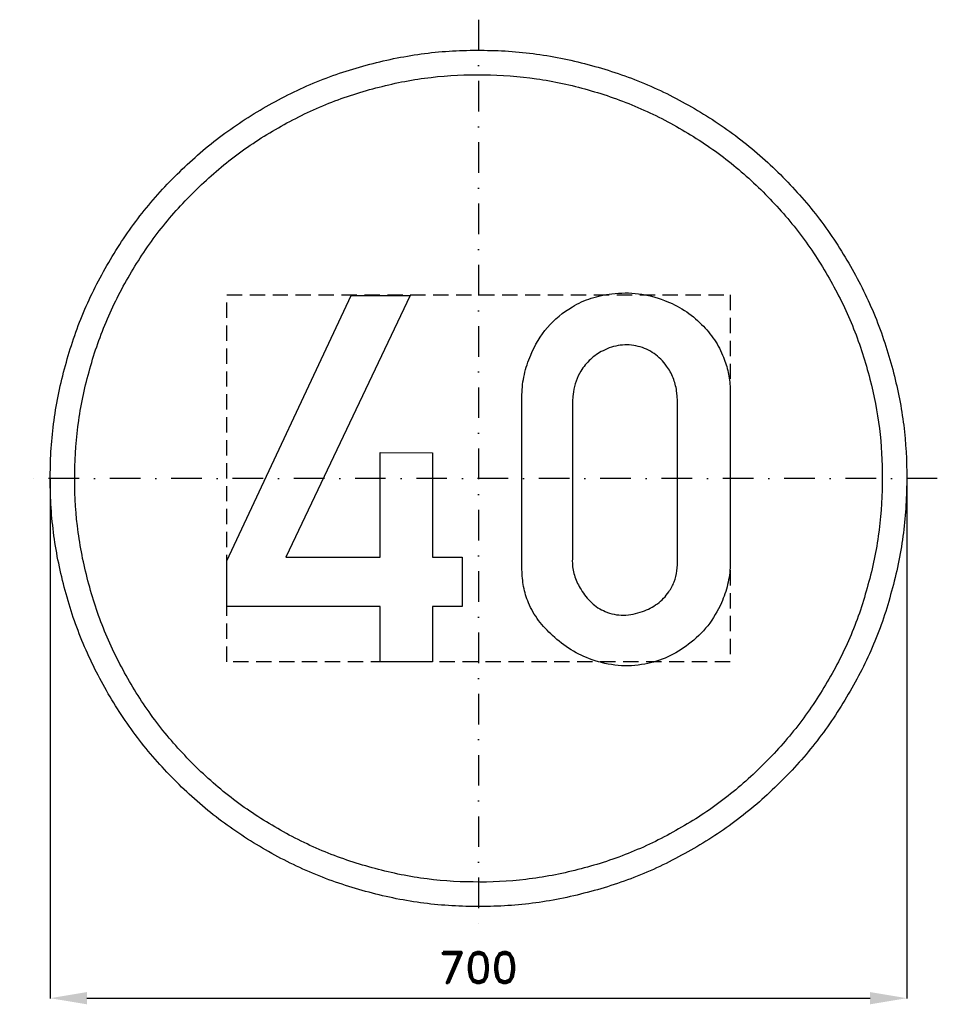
# Model space of a CAD drawing. Header units: millimetres. Extents: x -375 to 375, y -430 to 375.
import ezdxf

# ---------------------------------------------------------------- set-up
doc = ezdxf.new("R2010")
doc.units = ezdxf.units.MM
doc.header["$LTSCALE"] = 5
doc.linetypes.add('ČERCHOVANÁX2', pattern=[2, 1, -0.5, 0, -0.5])
doc.linetypes.add('ČÁRKOVANÁX2', pattern=[1.5, 1, -0.5])
doc.layers.add('Kóty', color=2, linetype='Continuous')
doc.layers.add('Značka', color=7, linetype='Continuous')
doc.styles.get("Standard").update_dxf_attribs({"font": 'romand.shx', "height": 25})
doc.dimstyles.get("Standard").update_dxf_attribs({"dimtxt": 25, "dimasz": 30, "dimexe": 0.18, "dimexo": 0.0625, "dimgap": 12.5, "dimtad": 1, "dimdec": 0, "dimzin": 0, "dimdsep": 46, "dimtxsty": 'Standard', "dimcen": 0.09, "dimadec": 0, "dimazin": 0, "dimtfac": 1, "dimtdec": 0, "dimtofl": 0, "dimtmove": 0, "dimatfit": 3, "dimfxl": 1, "dimtolj": 1, "dimtzin": 0, "dimarcsym": 0})

# ---------------------------------------------------------------- blocks, each defined once
blk = doc.blocks.new('*D1')
at = {"layer": 'Defpoints', "color": 0, "transparency": 16777216}
for p in [(-350.03, 0), (350, -1.15), (350, -424.97)]:
    blk.add_point(p, dxfattribs=at)
at = {"layer": 'Kóty', "color": 0, "lineweight": -2, "transparency": 16777216}
for p, q in [((-350.03, -0.06), (-350.03, -425.15)), ((350, -1.21), (350, -425.15)), ((-320.03, -424.97), (320, -424.97))]:
    blk.add_line(p, q, dxfattribs=at)
at = {"layer": 'Kóty', "color": 0, "transparency": 16777216}
for points in [[(-320.03, -419.97), (-320.03, -429.97), (-350.03, -424.97)], [(320, -419.97), (320, -429.97), (350, -424.97)]]:
    blk.add_solid(points, dxfattribs=at)
at = {"layer": 'Kóty', "color": 0, "transparency": 16777216, "insert": (-0.02, -399.97), "char_height": 25, "attachment_point": 5}
blk.add_mtext('\\A1;700', dxfattribs=at)

msp = doc.modelspace()

# ---------------------------------------------------------------- linework, layer by layer
at = {"layer": 'Značka', "color": 6, "linetype": 'ČERCHOVANÁX2', "lineweight": 25, "ltscale": 5}
for p, q in [((0, 375), (0, -375)), ((375, 0), (-375, 0))]:
    msp.add_line(p, q, dxfattribs=at)
at = {"layer": 'Značka', "color": 5}
for points in [[(350, 0), (349.99, -2.291), (349.97, -4.581, -0.0321663), (346.49, -50.208, -0.0357215), (336.86, -95.004, -0.0366629), (321.83, -138.262, -0.0347537), (300.79, -178.953, -0.0340378), (274.96, -216.774, -0.0344521), (244.23, -250.7057, -0.03456), (209.51, -280.5629, -0.0344272), (171.02, -305.3736, -0.0343885), (129.75, -325.2231, -0.0344186), (86.15, -339.2308, -0.034423), (41.16, -347.7241, -0.0344168), (-4.58, -349.97, -0.0344158), (-50.24, -346.5273, -0.0344163), (-95, -336.8593, -0.0344176), (-138.22, -321.7156, -0.034417), (-178.95, -300.7922, -0.0344169), (-216.78, -274.9795, -0.0344155), (-250.706, -244.227, -0.0344176), (-280.56, -209.504, -0.034417), (-305.374, -171.017, -0.0344152), (-325.224, -129.751, -0.0344154), (-339.231, -86.154, -0.0344167), (-347.724, -41.156, -0.0344172), (-349.97, 4.581, -0.0344173), (-346.527, 50.244, -0.0344183), (-336.859, 95.004, -0.0344154), (-321.716, 138.22, -0.0344157), (-300.792, 178.953, -0.0344166), (-274.979, 216.776, -0.0344159), (-244.227, 250.706, -0.0344181), (-209.5, 280.56, -0.0344174), (-171.02, 305.374, -0.0344136), (-129.75, 325.224, -0.0344152), (-86.15, 339.231, -0.0344157), (-41.16, 347.724, -0.034416), (4.58, 349.97, -0.0344175), (50.24, 346.527, -0.0344181), (95, 336.859, -0.034416), (138.22, 321.715, -0.0344165), (178.95, 300.792, -0.0344151), (216.77, 274.98, -0.0344044), (250.71, 244.227, -0.0344137), (280.57, 209.501, -0.0344845), (305.37, 171.017, -0.0344151), (325.2, 129.763, -0.0340739), (339.23, 86.154, -0.0327932), (347.51, 43.384, -0.0342652), (350, 0)], [(330, 0), (329.99, -2.16), (329.97, -4.32, -0.0321704), (326.69, -47.339, -0.0357246), (317.61, -89.575, -0.0366679), (303.44, -130.361, -0.0347561), (283.6, -168.727, -0.0340394), (259.25, -204.387, -0.0344529), (230.27, -236.38, -0.0345589), (197.54, -264.5307, -0.0344254), (161.24, -287.9237, -0.0343884), (122.33, -306.6389, -0.0344174), (81.23, -319.8462, -0.0344235), (38.8, -327.8541, -0.0344169), (-4.32, -329.9717, -0.0344158), (-47.37, -326.7258, -0.0344166), (-89.58, -317.6102, -0.0344167), (-130.32, -303.3319, -0.0344173), (-168.73, -283.6041, -0.034418), (-204.39, -259.2663, -0.0344168), (-236.38, -230.271, -0.0344172), (-264.528, -197.532, -0.0344153), (-287.924, -161.245, -0.0344161), (-306.639, -122.337, -0.0344172), (-319.846, -81.231, -0.0344163), (-327.854, -38.804, -0.0344151), (-329.972, 4.32, -0.0344158), (-326.726, 47.373, -0.0344158), (-317.61, 89.575, -0.0344181), (-303.332, 130.322, -0.0344155), (-283.604, 168.727, -0.0344164), (-259.266, 204.389, -0.0344177), (-230.27, 236.38, -0.0344184), (-197.53, 264.528, -0.0344153), (-161.24, 287.924, -0.0344176), (-122.34, 306.639, -0.0344177), (-81.23, 319.846, -0.034418), (-38.8, 327.854, -0.0344164), (4.32, 329.972, -0.0344175), (47.37, 326.726, -0.0344163), (89.58, 317.61, -0.0344148), (130.32, 303.332, -0.0344174), (168.73, 283.604, -0.0344175), (204.39, 259.267, -0.0344082), (236.38, 230.271, -0.0344144), (264.53, 197.529, -0.0344857), (287.92, 161.245, -0.0344188), (306.62, 122.348, -0.0340729), (319.85, 81.231, -0.0327889), (327.65, 40.905, -0.0342678), (330, 0)], [(35.52, 63.125), (35.49, 65.813), (35.52, 68.5, -0.0490054), (37.48, 84.905, -0.0499934), (42.67, 100.75, -0.0795294), (56.45, 123.387, -0.089089), (76.7, 140.156, -0.0597974), (92.2, 147.33, -0.0520167), (108.95, 150.906, -0.0620177), (130.8, 150.934, -0.064502), (151.92, 145.531, -0.055437), (168.25, 137.362, -0.0554906), (182.39, 125.813, -0.0511032), (192.77, 113.33, -0.0548978), (200.3, 98.969, -0.0452382), (204.13, 86.644, -0.0459646), (205.67, 73.875), (205.75, 69.406), (205.67, 64.938), (205.67, -65.812), (205.7, -68.5), (205.67, -71.187, -0.0517746), (203.65, -86.736, -0.0496882), (198.52, -101.656, -0.0668033), (187.34, -120.433, -0.0659003), (171.64, -135.656, -0.0610994), (154.73, -145.971, -0.0641419), (135.83, -151.781, -0.0696622), (114.07, -152.94, -0.0674504), (92.83, -148.219, -0.056806), (75.69, -140.108, -0.0495881), (60.58, -128.5, -0.048053), (49.15, -116.121, -0.0658718), (40.89, -101.656, -0.0547746), (36.91, -88.503, -0.0423539), (35.52, -74.781), (35.46, -70.29), (35.52, -65.812), (35.52, 63.125)], [(76.7, 63.125), (76.7, -65.812), (76.68, -67.611), (76.7, -69.406, 0.0738544), (78.8, -80.513, 0.0595339), (83.86, -90.906, 0.070728), (92.36, -101.593, 0.0945954), (103.58, -108.812, 0.108405), (118.58, -111.776, 0.0875506), (134.02, -108.812, 0.0781617), (146.21, -102.471, 0.0881662), (155.52, -92.687, 0.0617554), (159.88, -84.514, 0.0612058), (162.14, -75.562), (162.57, -70.698), (162.67, -65.812), (162.67, 63.125), (162.39, 67.368), (161.92, 71.594, 0.0583296), (159.09, 82.149, 0.0647146), (153.73, 91.781, 0.0880844), (143.55, 102.024, 0.0978912), (130.45, 107.906, 0.0998448), (115.86, 108.824, 0.0882741), (101.8, 104.344, 0.0741667), (91.45, 97.315, 0.0756835), (83.7, 87.656, 0.0525712), (79.84, 79.542, 0.0460507), (77.64, 70.844), (77.1, 66.991), (76.7, 63.125)]]:
    msp.add_lwpolyline(points, format="xyb", dxfattribs=at)
msp.add_lwpolyline([(-80.42, -150), (-80.42, -104.719), (-205.8, -104.719), (-205.8, -67.312), (-104.08, 149.594), (-55.89, 149.594), (-157.61, -64.437), (-80.42, -64.437), (-80.42, 21.063), (-37.61, 20.906), (-37.61, -64.437), (-13.23, -64.437), (-13.23, -104.719), (-37.61, -104.719), (-37.61, -150), (-80.42, -150)], dxfattribs=at)
at = {"layer": 'Značka', "color": 6, "linetype": 'ČÁRKOVANÁX2', "ltscale": 2.5}
msp.add_lwpolyline([(-205.73, -150), (-205.73, 150), (205.73, 150), (205.73, -150), (-205.73, -150)], dxfattribs=at)

# ---------------------------------------------------------------- dimensions: what is measured, and where the dimension line sits
at = {"layer": 'Kóty'}
dim = msp.add_linear_dim(base=(349.995, -424.973), p1=(-350.0289, 0), p2=(349.995, -1.1455), dimstyle='Standard', dxfattribs=at)
dim.commit()
dim.dimension.update_dxf_attribs({"geometry": '*D1', "text_midpoint": (-0.017, -399.973)})

doc.saveas('drawing.dxf')
